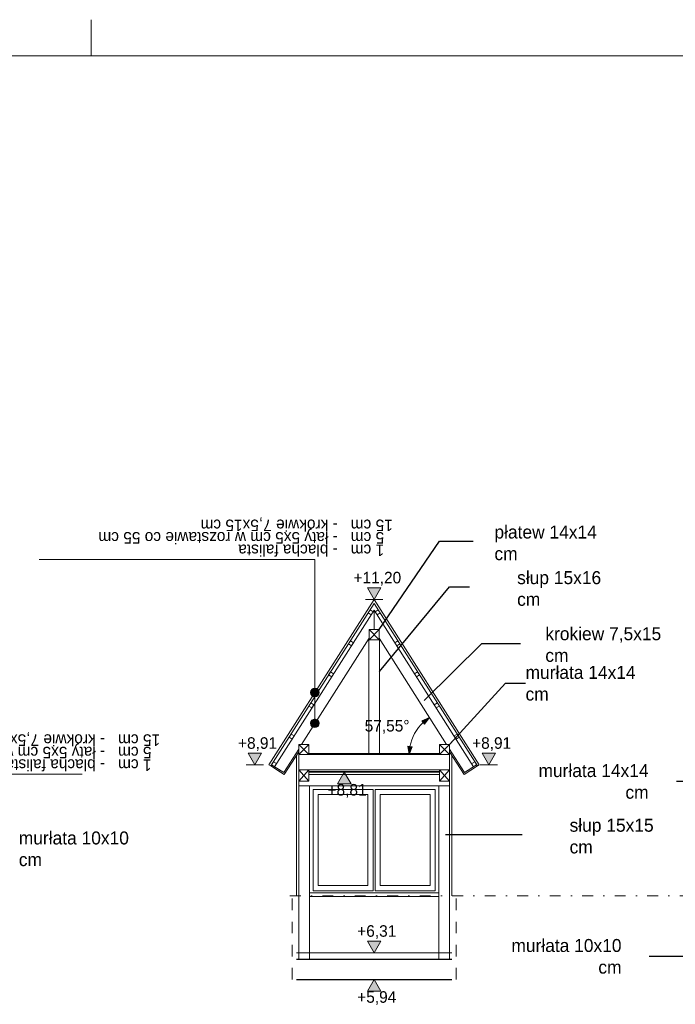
# Model space of a CAD drawing. Extents: x -510370 to -355890, y -22547 to 182180.
# Tile 16 of 256: x -374381 to -365298, y -6733 to 6903. Entities that reach past the tile are written whole.
import ezdxf

# ---------------------------------------------------------------- set-up
doc = ezdxf.new("R2010")
doc.units = 0
doc.header["$MEASUREMENT"] = 0
doc.linetypes.add('Dot & Dashed', pattern=[450, 150, -150, 0, -150])
doc.linetypes.add('Przerywana', pattern=[320, 160, -160])
for name, color, linetype, lineweight in [('0_Nr_Pióra__21', 7, 'Continuous', 9), ('0_Nr_Pióra__5', 7, 'Continuous', 13), ('ARCH TABELA_Nr_Pióra__21', 7, 'Continuous', 9), ('INWENT DACH_Nr_Pióra__21', 7, 'Continuous', 9), ('INWENT KONST. DREWNIANA_Nr_Pióra__21', 7, 'Continuous', 9), ('INWENT OPISY_Nr_Pióra__1', 7, 'Continuous', 25), ('INWENT OPISY_Nr_Pióra__21', 7, 'Continuous', 9), ('INWENT WYMIARY_Nr_Pióra__21', 7, 'Continuous', 9), ('INWENT. OKNA_Nr_Pióra__5', 7, 'Continuous', 13), ('INWENT.ŚCIANY_Nr_Pióra__21', 7, 'Continuous', 9), ('Istniejące schody_Nr_Pióra__1', 7, 'Continuous', 25), ('Istniejące schody_Nr_Pióra__21', 7, 'Continuous', 9)]:
    doc.layers.add(name, color=color, linetype=linetype, lineweight=lineweight)
doc.layers.add('INWENT KONST. DREWNIANA_Nr_Pióra__4', color=7, linetype='Continuous', lineweight=13, true_color=0x029e21)
doc.layers.add('INWENT OPISY', color=7, linetype='Continuous')
doc.layers.add('INWENT WYMIARY', color=7, linetype='Continuous')
doc.styles.add('GENERATED_STYLE_1', font='txt')
doc.styles.add('GENERATED_STYLE_3', font='txt')
doc.styles.add('GENERATED_STYLE_5', font='txt')
doc.dimstyles.new('GENERATED_STYLE__11', dxfattribs={"dimtxt": 0.18, "dimasz": 182.4, "dimexe": 0.18, "dimexo": 0.0625, "dimgap": 0.09, "dimtad": 0, "dimtih": 1, "dimtoh": 1, "dimdec": 4, "dimzin": 0, "dimdsep": 46, "dimcen": 0.09, "dimadec": 0, "dimazin": 0, "dimtfac": 1, "dimtdec": 4, "dimtmove": 0, "dimatfit": 3, "dimldrblk": 'ARROWHEAD_5', "dimfxl": 0, "dimtolj": 1, "dimtzin": 0, "dimarcsym": 0})
doc.dimstyles.new('GENERATED_STYLE__9', dxfattribs={"dimtxt": 160.000002, "dimasz": 110.144928, "dimexe": 0.18, "dimexo": 40, "dimgap": 0.09, "dimtad": 1, "dimtih": 1, "dimtoh": 1, "dimdec": 0, "dimzin": 0, "dimdsep": 46, "dimtxsty": 'GENERATED_STYLE_1', "dimblk": 'ARROWHEAD_5', "dimblk1": 'ARROWHEAD_5', "dimblk2": 'ARROWHEAD_5', "dimcen": 0.09, "dimclrd": 7, "dimclre": 7, "dimclrt": 7, "dimazin": 0, "dimtfac": 1, "dimtdec": 4, "dimtmove": 0, "dimatfit": 3, "dimfxl": 0, "dimtolj": 1, "dimtzin": 0, "dimarcsym": 0})

# ---------------------------------------------------------------- blocks, each defined once
blk = doc.blocks.new('Linia_24', base_point=(-370290, -574))
at = {"layer": 'INWENT OPISY_Nr_Pióra__21', "linetype": 'Continuous'}
blk.add_hatch(color=256, dxfattribs=at).paths.add_polyline_path([(-370230, -2414), (-370234, -2391), (-370247, -2371), (-370267, -2358), (-370290, -2354), (-370313, -2358), (-370332, -2371), (-370345, -2391), (-370350, -2414), (-370345, -2437), (-370332, -2456), (-370313, -2469), (-370290, -2474), (-370267, -2469), (-370247, -2456), (-370234, -2437)], flags=0)
blk.add_line((-370290, -574), (-370290, -2354), dxfattribs=at)
blk.add_circle((-370290, -2414), 60, dxfattribs=at)
blk = doc.blocks.new('Linia_25', base_point=(-370290, -2414))
at = {"layer": 'INWENT OPISY_Nr_Pióra__21', "linetype": 'Continuous'}
blk.add_hatch(color=256, dxfattribs=at).paths.add_polyline_path([(-370230, -2842), (-370234, -2820), (-370247, -2800), (-370267, -2787), (-370290, -2782), (-370313, -2787), (-370332, -2800), (-370345, -2820), (-370350, -2842), (-370345, -2865), (-370332, -2885), (-370313, -2898), (-370290, -2902), (-370267, -2898), (-370247, -2885), (-370234, -2865)], flags=0)
blk.add_line((-370290, -2414), (-370290, -2782), dxfattribs=at)
blk.add_circle((-370290, -2842), 60, dxfattribs=at)
blk = doc.blocks.new('Wymiary_55', base_point=(-371123, -3416))
at = {"layer": 'INWENT WYMIARY_Nr_Pióra__21', "linetype": 'Continuous'}
blk.add_hatch(color=256, dxfattribs=at).paths.add_polyline_path([(-371123, -3416), (-371216, -3256), (-371030, -3256)], flags=0)
for p, q in [((-371123, -3416), (-371216, -3256)), ((-371216, -3256), (-371030, -3256)), ((-371030, -3256), (-371123, -3416)), ((-371123, -3416), (-371243, -3416)), ((-371123, -3416), (-371003, -3416))]:
    blk.add_line(p, q, dxfattribs=at)
at = {"layer": 'INWENT WYMIARY_Nr_Pióra__21', "insert": (-371356, -3224), "char_height": 160, "attachment_point": 7, "style": 'GENERATED_STYLE_1'}
blk.add_mtext('{+8,91}', dxfattribs=at)
blk = doc.blocks.new('Wymiary_56', base_point=(-369470, -1126))
at = {"layer": 'INWENT WYMIARY_Nr_Pióra__21', "linetype": 'Continuous'}
blk.add_hatch(color=256, dxfattribs=at).paths.add_polyline_path([(-369470, -1126), (-369563, -966), (-369378, -966)], flags=0)
for p, q in [((-369470, -1126), (-369563, -966)), ((-369563, -966), (-369378, -966)), ((-369378, -966), (-369470, -1126)), ((-369470, -1126), (-369590, -1126)), ((-369470, -1126), (-369350, -1126))]:
    blk.add_line(p, q, dxfattribs=at)
at = {"layer": 'INWENT WYMIARY_Nr_Pióra__21', "insert": (-369755, -934), "char_height": 160, "attachment_point": 7, "style": 'GENERATED_STYLE_1'}
blk.add_mtext('{+11,20}', dxfattribs=at)
blk = doc.blocks.new('Wymiary_57', base_point=(-367880, -3416))
at = {"layer": 'INWENT WYMIARY_Nr_Pióra__21', "linetype": 'Continuous'}
blk.add_hatch(color=256, dxfattribs=at).paths.add_polyline_path([(-367880, -3416), (-367972, -3256), (-367787, -3256)], flags=0)
for p, q in [((-367880, -3416), (-367972, -3256)), ((-367972, -3256), (-367787, -3256)), ((-367787, -3256), (-367880, -3416)), ((-367880, -3416), (-368000, -3416)), ((-367880, -3416), (-367760, -3416))]:
    blk.add_line(p, q, dxfattribs=at)
at = {"layer": 'INWENT WYMIARY_Nr_Pióra__21', "insert": (-368113, -3224), "char_height": 160, "attachment_point": 7, "style": 'GENERATED_STYLE_1'}
blk.add_mtext('{+8,91}', dxfattribs=at)
blk = doc.blocks.new('Wymiary_66', base_point=(-369470, -6020))
at = {"layer": 'INWENT WYMIARY_Nr_Pióra__21', "linetype": 'Continuous'}
blk.add_hatch(color=256, dxfattribs=at).paths.add_polyline_path([(-369470, -6020), (-369563, -5860), (-369378, -5860)], flags=0)
for p, q in [((-369470, -6020), (-369563, -5860)), ((-369563, -5860), (-369378, -5860)), ((-369378, -5860), (-369470, -6020)), ((-369470, -6020), (-369590, -6020)), ((-369470, -6020), (-369350, -6020))]:
    blk.add_line(p, q, dxfattribs=at)
at = {"layer": 'INWENT WYMIARY_Nr_Pióra__21', "insert": (-369704, -5828), "char_height": 160, "attachment_point": 7, "style": 'GENERATED_STYLE_1'}
blk.add_mtext('{+6,31}', dxfattribs=at)
blk = doc.blocks.new('Wymiary_67', base_point=(-369883, -3520))
at = {"layer": 'INWENT WYMIARY_Nr_Pióra__21', "linetype": 'Continuous'}
blk.add_hatch(color=256, dxfattribs=at).paths.add_polyline_path([(-369883, -3520), (-369976, -3680), (-369790, -3680)], flags=0)
for p, q in [((-369883, -3520), (-370003, -3520)), ((-369883, -3520), (-369976, -3680)), ((-369883, -3520), (-369763, -3520)), ((-369790, -3680), (-369883, -3520)), ((-369976, -3680), (-369790, -3680))]:
    blk.add_line(p, q, dxfattribs=at)
at = {"layer": 'INWENT WYMIARY_Nr_Pióra__21', "insert": (-370116, -3872), "char_height": 160, "attachment_point": 7, "style": 'GENERATED_STYLE_1'}
blk.add_mtext('{+8,81}', dxfattribs=at)
blk = doc.blocks.new('Wymiary_73', base_point=(-369470, -6390))
at = {"layer": 'INWENT WYMIARY_Nr_Pióra__21', "linetype": 'Continuous'}
blk.add_hatch(color=256, dxfattribs=at).paths.add_polyline_path([(-369470, -6390), (-369563, -6550), (-369378, -6550)], flags=0)
for p, q in [((-369470, -6390), (-369590, -6390)), ((-369470, -6390), (-369563, -6550)), ((-369470, -6390), (-369350, -6390)), ((-369378, -6550), (-369470, -6390)), ((-369563, -6550), (-369378, -6550))]:
    blk.add_line(p, q, dxfattribs=at)
at = {"layer": 'INWENT WYMIARY_Nr_Pióra__21', "insert": (-369704, -6742), "char_height": 160, "attachment_point": 7, "style": 'GENERATED_STYLE_1'}
blk.add_mtext('{+5,94}', dxfattribs=at)
blk = doc.blocks.new('*D1238')
at = {"layer": '0_Nr_Pióra__5', "linetype": 'Continuous'}
for points in [[(-368703, -2761), (-368773, -2854), (-368810, -2806)], [(-368985, -3275), (-369004, -3160), (-368944, -3166)]]:
    blk.add_hatch(color=256, dxfattribs=at).paths.add_polyline_path(points, flags=0)
for p, q in [((-368703, -2761), (-368810, -2806)), ((-368773, -2854), (-368810, -2806)), ((-368703, -2761), (-368773, -2854)), ((-368985, -3275), (-369004, -3160)), ((-369004, -3160), (-368944, -3166)), ((-368985, -3275), (-368944, -3166))]:
    blk.add_line(p, q, dxfattribs=at)
blk.add_arc((-368376, -3275), 608, 133.0147, 169.4372, dxfattribs=at)
at = {"layer": '0_Nr_Pióra__21', "insert": (-369601, -2985), "char_height": 160, "attachment_point": 7, "style": 'GENERATED_STYLE_1'}
blk.add_mtext('{57,55°}', dxfattribs=at)
blk = doc.blocks.new('ARROWHEAD_5')
at = {"color": 0, "linetype": 'Continuous', "lineweight": 0}
blk.add_line((0, 0), (-1, 0), dxfattribs=at)
blk.add_solid([(-1, 0.2679), (0, 0), (-1, -0.2679), (-1, 0.2679)], dxfattribs=at)

msp = doc.modelspace()

# ---------------------------------------------------------------- linework, layer by layer
at = {"layer": 'ARCH TABELA_Nr_Pióra__21', "linetype": 'Continuous'}
for p, q in [((-373389.9, 6402.6), (-373389.9, 6902.6)), ((-373389.9, 6402.6), (-373389.9, 6902.6)), ((-396639.9, 6402.6), (-355889.9, 6402.6))]:
    msp.add_line(p, q, dxfattribs=at)
at = {"layer": 'INWENT DACH_Nr_Pióra__21', "linetype": 'Continuous'}
for p, q in [((-370927.3, -3416.5), (-369470.5, -1125.5)), ((-370902, -3432.6), (-369470.5, -1181.4)), ((-368013.7, -3416.5), (-369470.5, -1125.5)), ((-368039, -3432.6), (-369470.5, -1181.4)), ((-370902, -3432.6), (-370927.3, -3416.5)), ((-370775.4, -3513), (-370902, -3432.6)), ((-368039, -3432.6), (-368013.7, -3416.5))]:
    msp.add_line(p, q, dxfattribs=at)
at = {"layer": 'INWENT KONST. DREWNIANA_Nr_Pióra__21', "linetype": 'Continuous'}
for p, q in [((-370849, -3442.5), (-369470.5, -1274.6)), ((-369526.1, -1268.9), (-369552.9, -1311.1)), ((-369552.9, -1311.1), (-369510.7, -1337.9)), ((-369483.9, -1295.7), (-369526.1, -1268.9)), ((-369510.7, -1337.9), (-369483.9, -1295.7)), ((-368091.9, -3442.5), (-369470.5, -1274.6)), ((-369470.5, -1544.6), (-369470.5, -1274.6)), ((-369470.5, -1544.6), (-369470.5, -1274.6)), ((-369457.1, -1295.7), (-369414.9, -1268.9)), ((-369430.3, -1337.9), (-369457.1, -1295.7)), ((-369388.1, -1311.1), (-369430.3, -1337.9)), ((-369414.9, -1268.9), (-369388.1, -1311.1)), ((-369540.5, -1544.6), (-369540.5, -1684.6)), ((-369400.5, -1544.6), (-369540.5, -1544.6)), ((-369400.5, -1684.6), (-369540.5, -1544.6)), ((-369540.5, -1684.6), (-369400.5, -1544.6)), ((-369400.5, -1684.6), (-369400.5, -1544.6)), ((-370475.5, -3134.6), (-369540.5, -1664.2)), ((-369799.8, -1699.2), (-369826.6, -1741.4)), ((-369826.6, -1741.4), (-369784.4, -1768.3)), ((-369757.6, -1726.1), (-369799.8, -1699.2)), ((-369784.4, -1768.3), (-369757.6, -1726.1)), ((-369545.5, -1684.6), (-369545.5, -3259.6)), ((-369395.5, -1684.6), (-369545.5, -1684.6)), ((-369540.5, -1684.6), (-369400.5, -1684.6)), ((-368465.5, -3134.6), (-369400.5, -1664.2)), ((-369395.5, -3259.6), (-369395.5, -1684.6)), ((-369183.4, -1726.1), (-369141.2, -1699.2)), ((-369156.6, -1768.3), (-369183.4, -1726.1)), ((-369114.4, -1741.4), (-369156.6, -1768.3)), ((-369141.2, -1699.2), (-369114.4, -1741.4)), ((-370073.4, -2129.6), (-370100.3, -2171.8)), ((-370100.3, -2171.8), (-370058.1, -2198.6)), ((-370031.2, -2156.4), (-370073.4, -2129.6)), ((-370058.1, -2198.6), (-370031.2, -2156.4)), ((-368909.8, -2156.4), (-368867.6, -2129.6)), ((-368882.9, -2198.6), (-368909.8, -2156.4)), ((-368840.7, -2171.8), (-368882.9, -2198.6)), ((-368867.6, -2129.6), (-368840.7, -2171.8)), ((-370347.1, -2560), (-370373.9, -2602.2)), ((-370304.9, -2586.8), (-370347.1, -2560)), ((-370331.7, -2629), (-370304.9, -2586.8)), ((-368636.1, -2586.8), (-368593.9, -2560)), ((-368609.3, -2629), (-368636.1, -2586.8)), ((-368593.9, -2560), (-368567.1, -2602.2)), ((-370373.9, -2602.2), (-370331.7, -2629)), ((-368567.1, -2602.2), (-368609.3, -2629)), ((-370620.7, -2990.3), (-370647.6, -3032.5)), ((-370578.6, -3017.1), (-370620.7, -2990.3)), ((-368362.4, -3017.1), (-368320.2, -2990.3)), ((-368320.2, -2990.3), (-368293.4, -3032.5)), ((-370647.6, -3032.5), (-370605.4, -3059.3)), ((-370605.4, -3059.3), (-370578.6, -3017.1)), ((-370515.5, -3134.6), (-370515.5, -3274.6)), ((-370375.5, -3134.6), (-370515.5, -3134.6)), ((-370375.5, -3274.6), (-370515.5, -3134.6)), ((-370515.5, -3274.6), (-370375.5, -3134.6)), ((-370375.5, -3274.6), (-370375.5, -3134.6)), ((-368565.5, -3134.6), (-368565.5, -3274.6)), ((-368425.5, -3134.6), (-368565.5, -3134.6)), ((-368425.5, -3274.6), (-368565.5, -3134.6)), ((-368565.5, -3274.6), (-368425.5, -3134.6)), ((-368425.5, -3274.6), (-368425.5, -3134.6)), ((-368335.6, -3059.3), (-368362.4, -3017.1)), ((-368293.4, -3032.5), (-368335.6, -3059.3)), ((-370722.5, -3523), (-370515.5, -3197.5)), ((-370515.5, -3197.5), (-370722.5, -3523)), ((-370515.5, -3234.8), (-370716.3, -3550.6)), ((-369545.5, -3259.6), (-369395.5, -3259.6)), ((-368218.5, -3523), (-368425.5, -3197.5)), ((-368425.5, -3197.5), (-368218.5, -3523)), ((-368425.5, -3234.8), (-368224.7, -3550.6)), ((-370864.4, -3373.5), (-370891.2, -3415.7)), ((-370822.2, -3400.3), (-370864.4, -3373.5)), ((-370849, -3442.5), (-370822.2, -3400.3)), ((-370545.5, -3282), (-370545.5, -5229.6)), ((-370515.5, -3274.6), (-370375.5, -3274.6)), ((-370515.5, -3484.6), (-370515.5, -3274.6)), ((-368565.5, -3274.6), (-368425.5, -3274.6)), ((-368425.5, -3484.6), (-368425.5, -3274.6)), ((-368395.5, -3282), (-368395.5, -5229.6)), ((-368118.8, -3400.3), (-368076.6, -3373.5)), ((-368091.9, -3442.5), (-368118.8, -3400.3)), ((-368076.6, -3373.5), (-368049.8, -3415.7)), ((-370891.2, -3415.7), (-370902, -3432.6)), ((-370716.3, -3550.6), (-370902, -3432.6)), ((-370891.2, -3415.7), (-370849, -3442.5)), ((-370722.5, -3523), (-370891.2, -3415.7)), ((-370722.5, -3523), (-370849, -3442.5)), ((-370515.5, -3484.6), (-370515.5, -3644.6)), ((-370375.5, -3484.6), (-370515.5, -3484.6)), ((-370375.5, -3644.6), (-370515.5, -3484.6)), ((-370515.5, -3644.6), (-370375.5, -3484.6)), ((-370375.5, -3644.6), (-370375.5, -3484.6)), ((-368565.5, -3644.6), (-368565.5, -3484.6)), ((-368565.5, -3484.6), (-368425.5, -3484.6)), ((-368565.5, -3644.6), (-368425.5, -3484.6)), ((-368425.5, -3644.6), (-368565.5, -3484.6)), ((-368425.5, -3484.6), (-368425.5, -3644.6)), ((-368224.7, -3550.6), (-368039, -3432.6)), ((-368218.5, -3523), (-368049.8, -3415.7)), ((-368218.5, -3523), (-368091.9, -3442.5)), ((-368049.8, -3415.7), (-368091.9, -3442.5)), ((-368049.8, -3415.7), (-368039, -3432.6)), ((-370515.5, -3644.6), (-370375.5, -3644.6)), ((-368425.5, -3644.6), (-368565.5, -3644.6))]:
    msp.add_line(p, q, dxfattribs=at)
at = {"layer": 'INWENT KONST. DREWNIANA_Nr_Pióra__21', "linetype": 'Dot & Dashed'}
msp.add_line((-364186.3, -5229.6), (-370723.9, -5229.6), dxfattribs=at)
at = {"layer": 'INWENT KONST. DREWNIANA_Nr_Pióra__4', "linetype": 'Continuous'}
for p, q in [((-370515.5, -6109.6), (-370515.5, -3509.6)), ((-368425.5, -6109.6), (-368425.5, -3509.6)), ((-370375.5, -3549.6), (-368565.5, -3549.6)), ((-370515.5, -3709.6), (-368425.5, -3709.6)), ((-370365.5, -6109.6), (-370365.5, -3709.6)), ((-368575.5, -6109.6), (-368575.5, -3709.6))]:
    msp.add_line(p, q, dxfattribs=at)
at = {"layer": 'INWENT OPISY_Nr_Pióra__21', "linetype": 'Continuous'}
for p, q in [((-374112.9, -573.6), (-370289.7, -573.6)), ((-373512.9, -3547.2), (-377336, -3547.2))]:
    msp.add_line(p, q, dxfattribs=at)
at = {"layer": 'INWENT OPISY_Nr_Pióra__21', "linetype": 'Przerywana'}
for p, q in [((-370605.5, -6389.6), (-370605.5, -5229.6)), ((-368335.5, -6389.6), (-368335.5, -5229.6))]:
    msp.add_line(p, q, dxfattribs=at)
at = {"layer": 'INWENT. OKNA_Nr_Pióra__5', "linetype": 'Continuous'}
for p, q in [((-370315.5, -3759.6), (-369485.5, -3759.6)), ((-370315.5, -3759.6), (-370315.5, -5159.6)), ((-369485.5, -5159.6), (-369485.5, -3759.6)), ((-369455.5, -5159.6), (-369455.5, -3759.6)), ((-369455.5, -3759.6), (-368625.5, -3759.6)), ((-368625.5, -3759.6), (-368625.5, -5159.6)), ((-370245.5, -3829.6), (-370245.5, -5089.6)), ((-370245.5, -3829.6), (-369555.5, -3829.6)), ((-369555.5, -5089.6), (-369555.5, -3829.6)), ((-369385.5, -5089.6), (-369385.5, -3829.6)), ((-369385.5, -3829.6), (-368695.5, -3829.6)), ((-368695.5, -3829.6), (-368695.5, -5089.6)), ((-370315.5, -5159.6), (-369485.5, -5159.6)), ((-370245.5, -5089.6), (-369555.5, -5089.6)), ((-369455.5, -5159.6), (-368625.5, -5159.6)), ((-369385.5, -5089.6), (-368695.5, -5089.6))]:
    msp.add_line(p, q, dxfattribs=at)
at = {"layer": 'INWENT.ŚCIANY_Nr_Pióra__21', "linetype": 'Continuous'}
for p, q in [((-370365.5, -3709.6), (-368575.5, -3709.6)), ((-370365.5, -3709.6), (-370365.5, -5189.6)), ((-368575.5, -3709.6), (-368575.5, -5189.6)), ((-370365.5, -5189.6), (-368575.5, -5189.6)), ((-370365.5, -5239.6), (-370365.5, -5189.6)), ((-370365.5, -5239.6), (-368575.5, -5239.6)), ((-368575.5, -5239.6), (-368575.5, -5189.6))]:
    msp.add_line(p, q, dxfattribs=at)
at = {"layer": 'Istniejące schody_Nr_Pióra__1', "linetype": 'Continuous'}
for p, q in [((-370545.5, -6109.6), (-368395.5, -6109.6)), ((-370545.5, -6389.6), (-368395.5, -6389.6))]:
    msp.add_line(p, q, dxfattribs=at)
at = {"layer": 'Istniejące schody_Nr_Pióra__21', "linetype": 'Continuous'}
for p, q in [((-370375.5, -3259.6), (-368565.5, -3259.6)), ((-370375.5, -3274.6), (-368565.5, -3274.6)), ((-368565.5, -3484.6), (-370375.5, -3484.6)), ((-368565.5, -3509.6), (-370375.5, -3509.6)), ((-368565.5, -3519.6), (-370375.5, -3519.6)), ((-370545.5, -6019.6), (-368395.5, -6019.6))]:
    msp.add_line(p, q, dxfattribs=at)

# ---------------------------------------------------------------- block references
at = {"layer": 'INWENT OPISY', "linetype": 'Continuous'}
for name, p in [('Linia_24', (-370289.7, -573.6)), ('Linia_25', (-370289.7, -2413.9))]:
    msp.add_blockref(name, p, dxfattribs=at)
at = {"layer": 'INWENT WYMIARY', "linetype": 'Continuous'}
for name, p in [('Wymiary_56', (-369470.5, -1125.5)), ('Wymiary_55', (-371123, -3416.5)), ('Wymiary_57', (-367879.7, -3416.5)), ('Wymiary_67', (-369883, -3519.6)), ('Wymiary_66', (-369470.5, -6019.6)), ('Wymiary_73', (-369470.5, -6389.6))]:
    msp.add_blockref(name, p, dxfattribs=at)

# ---------------------------------------------------------------- texts
at = {"layer": 'INWENT OPISY_Nr_Pióra__1', "linetype": 'Continuous', "char_height": 160, "width": 4900.628, "attachment_point": 1, "rotation": 180, "line_spacing_factor": 0.648398, "style": 'GENERATED_STYLE_5'}
for insert in [(-369212.2, -526.3), (-372435.4, -3499.8)]:
    msp.add_mtext('{  1 cm   - blacha falista\\P  5 cm   - łaty 5x5 cm w rozstawie co 55 cm\\P15 cm   - krokwie 7,5x15 cm}', dxfattribs=dict(at, insert=insert))
at = {"layer": 'INWENT OPISY_Nr_Pióra__21', "linetype": 'Continuous', "char_height": 180, "style": 'GENERATED_STYLE_3'}
for s, insert, width, attachment_point in [('{płatew 14x14 cm}', (-367803.5, -343.6), 1558.59, 4), ('{słup 15x16 cm}', (-367489, -975.8), 1340.05, 4), ('{krokiew 7,5x15 cm}', (-367098.1, -1752.1), 1722.92, 4), ('{murłata 14x14 cm}', (-367372.4, -2287.7), 1650.08, 4), ('{murłata 14x14 cm}', (-365667.9, -3647.5), 1650.08, 6), ('{słup 15x15 cm}', (-366762.1, -4404.8), 1340.05, 4), ('{murłata 10x10 cm}', (-374392.8, -4580.6), 1650.08, 4), ('{murłata 10x10 cm}', (-366042.9, -6069.8), 1650.08, 6)]:
    msp.add_mtext(s, dxfattribs=dict(at, insert=insert, width=width, attachment_point=attachment_point))

# ---------------------------------------------------------------- dimensions: what is measured, and where the dimension line sits
at = {"linetype": 'Continuous'}
dim = msp.add_angular_dim_3p(base=(-368909.5, -2981.9), center=(-368376.5, -3274.6), p1=(-370375.5, -3274.6), p2=(-369400.5, -1664.2), dimstyle='GENERATED_STYLE__9', dxfattribs=at)
dim.commit()
dim.dimension.update_dxf_attribs({"geometry": '*D1238', "text_midpoint": (-369283.5, -2904.8), "dimtype": 165})

# ---------------------------------------------------------------- leaders
at = {"layer": 'INWENT OPISY_Nr_Pióra__21', "linetype": 'Continuous', "annotation_type": 0, "has_hookline": 1}
for points, hookline_direction, text_width in [([(-369400.5, -1544.6), (-368565.3, -319.7), (-368096.9, -319.7)], 1, 1337.1), ([(-362761.3, -1544.6), (-363596.5, -343.6), (-364136.8, -343.6)], 1, 1337.1), ([(-369395.5, -2123.3), (-368423.7, -951.9), (-368146.8, -951.9)], 1, 754.3), ([(-368777.7, -2525.9), (-367980, -1735.5), (-367444.4, -1735.5)], 1, 1448.6), ([(-368425.5, -3134.6), (-367650.9, -2287.7), (-367372.5, -2287.7)], 0, 1337.1), ([(-364438, -3214.1), (-365076.5, -3647.4), (-365282.9, -3647.4)], 1, 1337.1), ([(-368481.7, -4381), (-367419.9, -4381)], 1, 754.3), ([(-364331.3, -6069.6), (-365657.9, -6069.6)], 1, 1337.1)]:
    msp.add_leader(points, dimstyle='GENERATED_STYLE__11', dxfattribs=dict(at, hookline_direction=hookline_direction, text_width=text_width))

doc.saveas('drawing.dxf')
